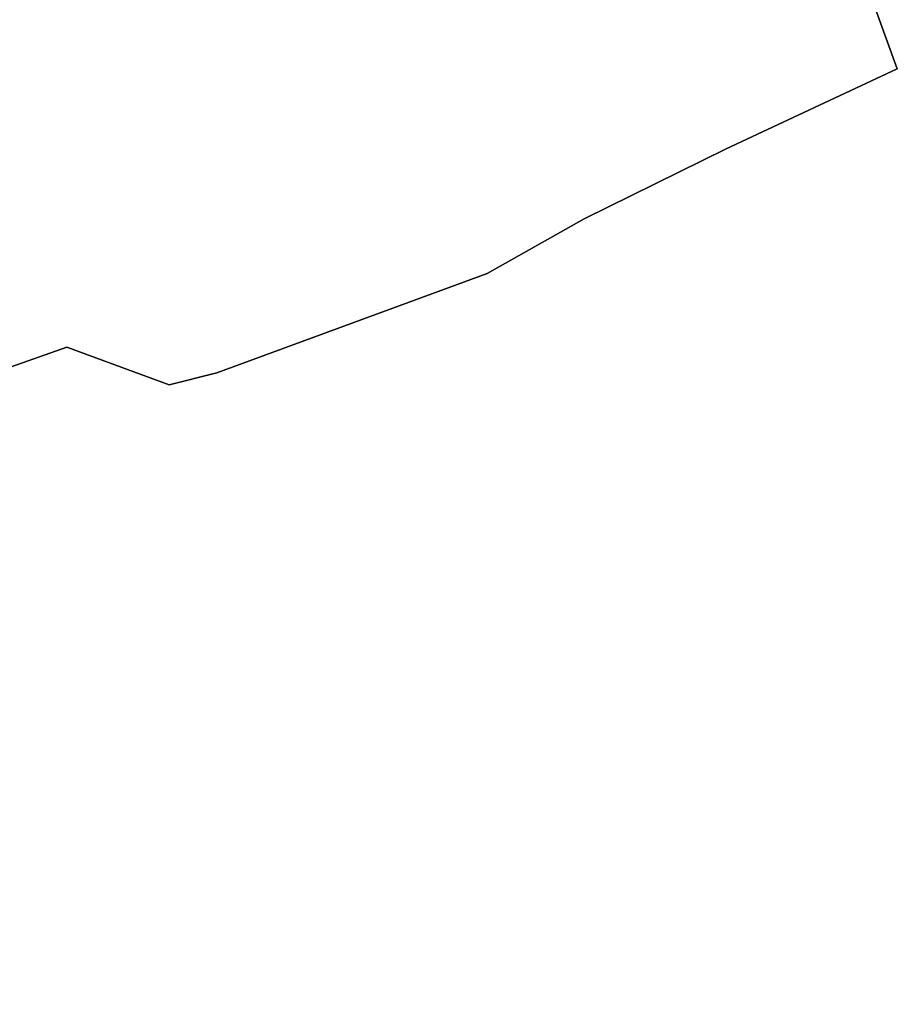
# Model space of a CAD drawing. Extents: x 463979 to 467979, y 555064 to 557157.
# Tile 44 of 82: x 467176 to 467231, y 555731 to 555793. Entities that reach past the tile are written whole.
import ezdxf

# ---------------------------------------------------------------- set-up
doc = ezdxf.new("R2010")
doc.units = 0
doc.header["$MEASUREMENT"] = 0
doc.layers.add('OS MAP', color=7, linetype='Continuous')

msp = doc.modelspace()

# ---------------------------------------------------------------- linework, layer by layer
at = {"layer": 'OS MAP'}
for points in [[(467174.786, 555771.428), (467178.646, 555772.791), (467185.119, 555770.406), (467188.144, 555771.17), (467205.219, 555777.448), (467211.353, 555780.905), (467220.334, 555785.326), (467231.152, 555790.401), (467229.149, 555795.938), (467223.868, 555805.351), (467210.825, 555798.265), (467206.031, 555804.89), (467197.938, 555813.6), (467187.595, 555808.149), (467165.141, 555793.948)], [(467223.868, 555805.351), (467229.149, 555795.938), (467231.152, 555790.401), (467220.334, 555785.326), (467211.353, 555780.905), (467205.219, 555777.448), (467188.144, 555771.17), (467185.119, 555770.406), (467178.646, 555772.791), (467174.786, 555771.428), (467171.152, 555765.635), (467162.536, 555759.914), (467148.274, 555751.744), (467141.079, 555747.302), (467131.129, 555741.344), (467126.67, 555736.632), (467119.594, 555732.189), (467117.916, 555731.256), (467115.55, 555732.593), (467113.495, 555740.236), (467110.8, 555744.076), (467106.197, 555748.715)], [(467174.786, 555771.428), (467178.646, 555772.791), (467185.119, 555770.406), (467188.144, 555771.17), (467205.219, 555777.448), (467211.353, 555780.905), (467220.334, 555785.326), (467231.152, 555790.401), (467229.149, 555795.938), (467223.868, 555805.351)], [(467229.149, 555795.938), (467231.152, 555790.401), (467220.334, 555785.326), (467211.353, 555780.905), (467205.219, 555777.448), (467188.144, 555771.17), (467185.119, 555770.406), (467178.646, 555772.791), (467174.786, 555771.428)], [(467229.149, 555795.938), (467231.152, 555790.401), (467220.334, 555785.326), (467211.353, 555780.905), (467205.219, 555777.448), (467188.144, 555771.17), (467185.119, 555770.406), (467178.646, 555772.791), (467174.786, 555771.428)]]:
    msp.add_lwpolyline(points, dxfattribs=at)

doc.saveas('drawing.dxf')
